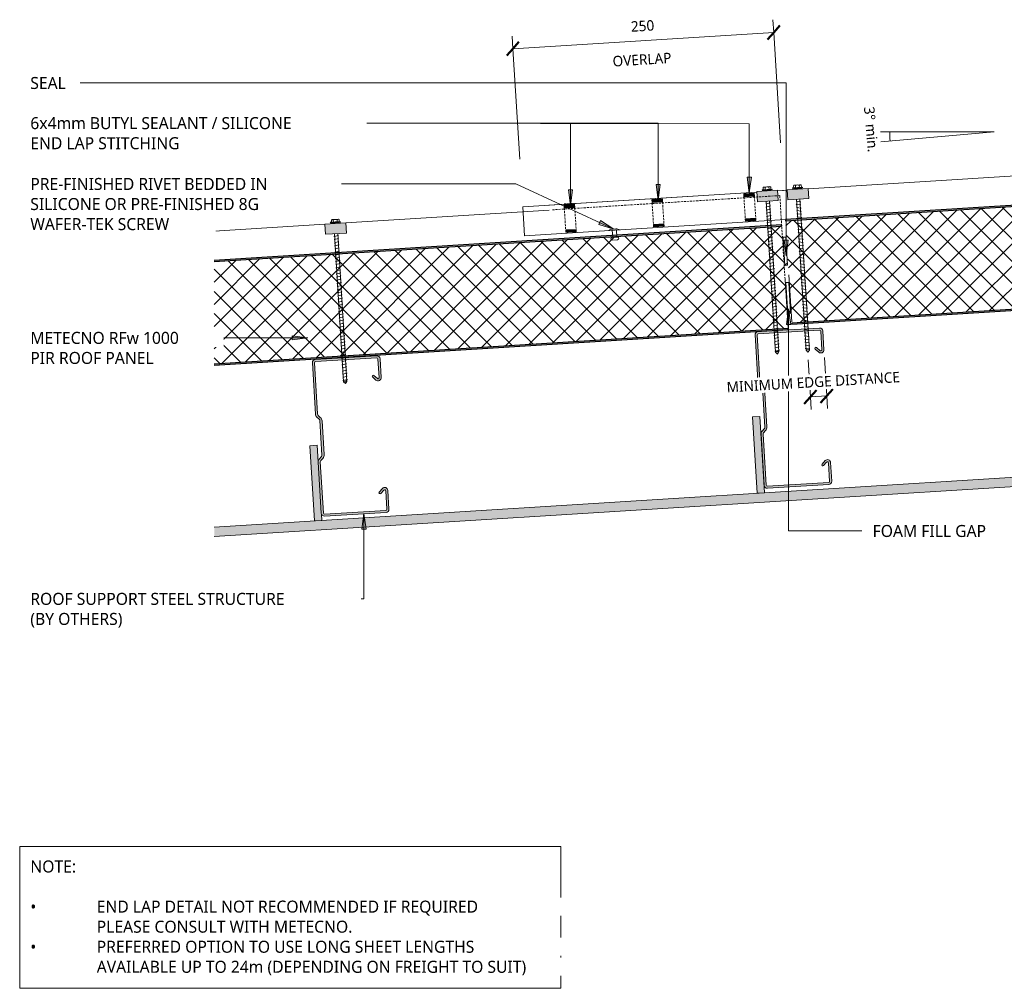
# Model space of a CAD drawing. Header units: millimetres. Extents: x -429 to 1000, y -318 to 608.
# Tile 1 of 2: x -429 to 513, y -318 to 608. Entities that reach past the tile are written whole.
import ezdxf

# ---------------------------------------------------------------- set-up
doc = ezdxf.new("R2010")
doc.units = ezdxf.units.MM
doc.linetypes.add('Dash Short', pattern=[3, 2, -1])
for name, color, linetype, lineweight in [('A-ANNO-DIMS', 211, 'Continuous', 9), ('A-ANNO-DIMS-5', 211, 'Continuous', 9), ('A-DETL', 90, 'Continuous', 13), ('A-DETL-GENF', 92, 'Continuous', 13), ('A-DETL-THIN', 151, 'Continuous', 13), ('G-ANNO-TEXT', 231, 'Continuous', 9)]:
    doc.layers.add(name, color=color, linetype=linetype, lineweight=lineweight)
doc.styles.add('Yu Gothic', font='Yu Gothic.ttf', dxfattribs={"height": 11.5})
doc.styles.add('Yu Gothic_1', font='Yu Gothic.ttf', dxfattribs={"height": 10})
doc.dimstyles.new('Diagonal', dxfattribs={"dimscale": 304.8, "dimtxt": 11.609035, "dimasz": 0.04101, "dimexe": 0.03937, "dimexo": 0.024606, "dimgap": 0.024606, "dimtad": 1, "dimdec": 0, "dimzin": 0, "dimdsep": 46, "dimtxsty": 'Yu Gothic_1', "dimblk1": 'OBLIQUE', "dimblk2": 'OBLIQUE', "dimsah": 1, "dimcen": 0.09, "dimazin": 0, "dimtfac": 1, "dimtdec": 4, "dimtix": 1, "dimtmove": 0, "dimatfit": 3, "dimfxl": 1, "dimtvp": 1, "dimtfill": 1, "dimtolj": 1, "dimtzin": 0, "dimarcsym": 2})
pattern_1 = [(45, (0, 0), (-35.3553, 35.3553), []), (135, (0, 0), (-35.3553, -35.3553), [])]

# ---------------------------------------------------------------- blocks, each defined once
blk = doc.blocks.new('Metalcraft Metecnopanel Section - Standard-4829422-08 END LAP DETAILS')
at = {"layer": 'A-DETL-GENF'}
h = blk.add_hatch(dxfattribs=at)
h.set_pattern_fill('FP_1', color=256, style=0, pattern_type=2)
h.set_pattern_definition([(41.426, (477.598, -292.58), (-9.9248, 11.24716), []), (131.426, (477.598, -292.58), (-11.24716, -9.9248), [])])
h.paths.add_polyline_path([(252.33, 1), (802.2, 1), (802.2, 99), (258.45, 99), (254.47, 35.21)])
at = {"layer": 'A-DETL-GENF', "lineweight": 25}
for points in [[(258.45, 99), (802.2, 99), (802.2, 100), (258.51, 100), (258.49, 99.7)], [(252.27, 0), (802.2, 0), (802.2, 1), (252.33, 1)]]:
    blk.add_hatch(color=256, dxfattribs=at).paths.add_polyline_path(points)
at = {"layer": 'A-DETL-GENF'}
for p, q in [((366.44, 128), (260.26, 128)), ((581.2, 128), (386.44, 128))]:
    blk.add_line(p, q, dxfattribs=at)
at = {"layer": 'A-DETL-GENF', "lineweight": 25}
for p, q in [((258.45, 99), (802.2, 99)), ((802.2, 100), (258.51, 100)), ((802.2, 99), (802.2, 100)), ((252.27, 0), (802.2, 0)), ((802.2, 1), (252.33, 1)), ((802.2, 0), (802.2, 1))]:
    blk.add_line(p, q, dxfattribs=at)
blk = doc.blocks.new('Metalcraft Metecnopanel Section - Standard-4829423-08 END LAP DETAILS')
at = {"layer": 'A-DETL-GENF'}
h = blk.add_hatch(dxfattribs=at)
h.set_pattern_fill('FP_2', color=256, style=0, pattern_type=2)
h.set_pattern_definition([(221.426, (1132.11, 297.438), (9.92478, -11.24716), []), (311.426, (1132.11, 297.438), (11.24716, 9.92478), [])])
h.paths.add_polyline_path([(803.51, -1), (561.38, -1), (574.8, -8.79), (569.16, -99), (803.51, -99), (803.51, -18.2)])
h.paths.add_polyline_path([(503.49, -1), (266.26, -1), (260.14, -99), (509.05, -99), (514.76, -7.54)])
h = blk.add_hatch(color=256, dxfattribs=at)
h.paths.add_polyline_path([(803.51, 0), (561.16, 0), (560.29, -0.37), (561.38, -1), (803.51, -1)])
h.paths.add_polyline_path([(501.77, 0), (266.32, 0), (266.26, -1), (503.49, -1)])
h = blk.add_hatch(color=256, dxfattribs=at)
h.paths.add_polyline_path([(803.51, -99), (569.16, -99), (569.1, -100), (803.51, -100)])
h.paths.add_polyline_path([(509.05, -99), (260.14, -99), (260.08, -100), (508.98, -100), (509.02, -99.38)])
at = {"layer": 'A-DETL-GENF', "lineweight": 25}
for p, q in [((501.77, 0), (266.32, 0)), ((803.51, 0), (561.16, 0)), ((803.51, -1), (803.51, 0)), ((266.26, -1), (503.49, -1)), ((561.38, -1), (803.51, -1)), ((260.08, -100), (508.98, -100)), ((509.05, -99), (260.14, -99)), ((569.1, -100), (803.51, -100)), ((803.51, -99), (569.16, -99)), ((803.51, -100), (803.51, -99))]:
    blk.add_line(p, q, dxfattribs=at)
at = {"layer": 'A-DETL-GENF'}
for p, q in [((1053.51, -100), (803.51, -100)), ((1053.51, -128), (1053.51, -100)), ((258.33, -128), (368.01, -128)), ((375.35, -128), (507.24, -128)), ((567.35, -128), (780.06, -128)), ((800.06, -128), (809.19, -128)), ((803.51, -128), (809.19, -128)), ((829.19, -128), (1028.51, -128)), ((829.19, -128), (1053.51, -128))]:
    blk.add_line(p, q, dxfattribs=at)
blk = doc.blocks.new('Pop Rivets2 - Rivet-4484668-08 END LAP DETAILS')
at = {"layer": 'A-DETL-GENF'}
for p, q in [((5.24, 0), (-5.24, 0)), ((-2, -6.84), (-2, 0)), ((-1.5, 1.16), (1.5, 1.16)), ((2, -6.84), (2, 0)), ((2.53, -6.84), (-2.53, -6.84)), ((-2.53, -9.34), (2.53, -9.34))]:
    blk.add_line(p, q, dxfattribs=at)
for centre, radius, start, end in [((-1.5, -5.47), 6.62, 90, 124.36366), ((1.5, -5.47), 6.62, 55.63634, 90), ((-2.53, -8.09), 1.25, 90, 270), ((2.53, -8.09), 1.25, 270, 90)]:
    blk.add_arc(centre, radius, start, end, dxfattribs=at)
blk = doc.blocks.new('Metalcraft MSS Purlin-150x65 - Metalcraft MSS Purlin-150x65-2638609-08 END LAP DETAILS')
at = {"layer": 'A-DETL-GENF'}
blk.add_hatch(color=256, dxfattribs=at).paths.add_polyline_path([(3, 0), (61.85, 0), (62.62, 0.1), (63.35, 0.4), (63.97, 0.88), (64.45, 1.5), (64.75, 2.22), (64.85, 3), (64.85, 20.94), (64.75, 21.71), (64.45, 22.43), (63.98, 23.05), (63.37, 23.52), (62.66, 23.82), (61.89, 23.93), (61.12, 23.84), (60.4, 23.56), (59.78, 23.1), (56.4, 19.67), (56.3, 19.43), (56.27, 19.17), (56.3, 18.91), (56.4, 18.67), (56.56, 18.46), (56.77, 18.31), (57.01, 18.21), (57.27, 18.17), (57.53, 18.21), (57.77, 18.31), (57.97, 18.46), (61.26, 21.7), (61.52, 21.81), (61.79, 21.84), (62.06, 21.81), (62.32, 21.7), (62.54, 21.53), (62.71, 21.31), (62.81, 21.06), (62.85, 20.79), (62.81, 2.74), (62.71, 2.5), (62.56, 2.29), (62.35, 2.13), (62.11, 2.03), (61.85, 2), (2.74, 2.03), (2.5, 2.13), (2.29, 2.29), (2.13, 2.5), (2.03, 2.74), (2, 2.99), (2.06, 52.43), (2.22, 52.83), (2.49, 53.18), (4.53, 55.22), (5.32, 56.25), (5.82, 57.46), (5.99, 58.75), (5.99, 90.92), (5.82, 92.21), (5.32, 93.42), (4.53, 94.45), (2.69, 96.3), (2.31, 96.78), (2.08, 97.34), (2, 97.95), (2.04, 147.19), (2.15, 147.45), (2.32, 147.68), (2.55, 147.85), (2.81, 147.96), (3.09, 148), (62.11, 147.97), (62.35, 147.87), (62.56, 147.71), (62.71, 147.5), (62.81, 147.26), (62.85, 147.01), (62.82, 128.73), (62.72, 128.5), (62.57, 128.3), (62.37, 128.15), (62.14, 128.05), (61.89, 128.02), (61.64, 128.05), (61.41, 128.15), (61.21, 128.3), (57.77, 131.69), (57.53, 131.79), (57.27, 131.83), (57.01, 131.79), (56.77, 131.69), (56.56, 131.54), (56.4, 131.33), (56.3, 131.09), (56.27, 130.83), (56.3, 130.57), (56.4, 130.33), (56.56, 130.12), (59.78, 126.9), (60.4, 126.44), (61.12, 126.16), (61.89, 126.07), (62.66, 126.18), (63.37, 126.48), (63.98, 126.95), (64.45, 127.57), (64.75, 128.29), (64.85, 129.06), (64.85, 147), (64.75, 147.78), (64.45, 148.5), (63.97, 149.12), (63.35, 149.6), (62.62, 149.9), (61.85, 150), (3, 150), (2.22, 149.9), (1.5, 149.6), (0.88, 149.12), (0.4, 148.5), (0.1, 147.78), (0, 147), (0, 97.81), (0.14, 96.77), (0.53, 95.81), (1.17, 94.98), (3.41, 92.75), (3.72, 92.33), (3.92, 91.85), (3.99, 91.34), (3.99, 58.34), (3.92, 57.82), (3.72, 57.34), (3.41, 56.93), (1.17, 54.69), (0.53, 53.86), (0.14, 52.9), (0, 51.87), (0, 3), (0.1, 2.22), (0.4, 1.5), (0.88, 0.88), (1.5, 0.4), (2.22, 0.1)])
for p, q in [((0, 147), (0, 97.81)), ((2, 97.95), (2, 146.91)), ((61.85, 150), (3, 150)), ((3.09, 148), (61.85, 148)), ((62.85, 147.01), (62.85, 128.98)), ((64.85, 129.06), (64.85, 147)), ((56.56, 130.12), (59.78, 126.9)), ((61.21, 128.3), (57.97, 131.54)), ((1.17, 94.98), (3.41, 92.75)), ((4.53, 94.45), (2.69, 96.3)), ((3.99, 91.34), (3.99, 58.34)), ((5.99, 58.75), (5.99, 90.92)), ((3.41, 56.93), (1.17, 54.69)), ((0, 51.87), (0, 3)), ((2, 2.99), (2, 52)), ((2.49, 53.18), (4.53, 55.22)), ((59.78, 23.1), (56.56, 19.88)), ((57.97, 18.46), (61.04, 21.53)), ((62.85, 20.79), (62.85, 2.99)), ((64.85, 3), (64.85, 20.94)), ((61.85, 2), (2.99, 2)), ((3, 0), (61.85, 0))]:
    blk.add_line(p, q, dxfattribs=at)
for centre, radius, start, end in [((3, 147), 3, 90, 180), ((3.09, 146.91), 1.09, 90, 180), ((61.85, 147), 3, 360, 90), ((61.85, 147.01), 0.993, 0, 90), ((57.27, 130.83), 1, 45, 225), ((61.85, 129.06), 2.99, 226.03381, 0), ((61.89, 128.98), 0.959, 225, 0), ((3.99, 97.81), 3.99, 180, 225), ((4.34, 97.95), 2.34, 180, 225), ((1, 90.92), 4.99, 360, 45), ((2, 91.34), 1.99, 0, 45), ((2, 58.34), 1.99, 315, 360), ((1, 58.75), 4.99, 315, 360), ((3.99, 51.87), 3.99, 135, 180), ((3.67, 52), 1.67, 135, 180), ((57.27, 19.17), 1, 135, 315), ((61.85, 20.94), 2.99, 360, 133.96619), ((61.79, 20.79), 1.06, 0, 135), ((3, 3), 3, 180, 270), ((2.99, 2.99), 0.993, 180, 270), ((61.85, 3), 3, 270, 360), ((61.85, 2.99), 0.993, 270, 0)]:
    blk.add_arc(centre, radius, start, end, dxfattribs=at)
blk = doc.blocks.new('Profiled Washer 01 - Profiled Washer 01-4202928-08 END LAP DETAILS')
at = {"layer": 'A-DETL-GENF'}
for points in [[(-10, -6.11), (10, -6.11), (10, 3.59), (-10, 3.59)], [(-3.67, 3.59), (3.67, 3.59), (3.67, 4.59), (-3.67, 4.59), (-3.67, 4.45)]]:
    blk.add_hatch(color=256, dxfattribs=at).paths.add_polyline_path(points)
for p, q in [((10, 3.59), (-10, 3.59)), ((-10, 3.59), (-10, -6.11)), ((4.79, 5.09), (-4.79, 5.09)), ((-4.79, 5.09), (-4.79, 4.59)), ((-3.67, 4.59), (-4.79, 4.59)), ((-3.67, 5.09), (-3.67, 7.07)), ((3.67, 4.59), (-3.67, 4.59)), ((-3.67, 4.59), (-3.67, 3.59)), ((-2.76, 7.57), (2.76, 7.57)), ((-1.85, 5.09), (-1.85, 7.07)), ((1.85, 5.09), (1.85, 7.07)), ((3.67, 5.09), (3.67, 7.07)), ((4.79, 4.59), (3.67, 4.59)), ((3.67, 3.59), (3.67, 4.59)), ((4.79, 4.59), (4.79, 5.09)), ((10, -6.11), (10, 3.59)), ((-10, -6.11), (10, -6.11)), ((2.17, -7.91), (-2.17, -8.67)), ((-2.17, -8.67), (-1.6, -9)), ((-1.6, -6.11), (-1.6, -147.81)), ((1.6, -147.81), (1.6, -6.11)), ((1.6, -7.58), (2.17, -7.91)), ((2.17, -10.91), (-2.17, -11.67)), ((-2.17, -11.67), (-1.6, -12)), ((2.17, -13.91), (-2.17, -14.67)), ((-2.17, -14.67), (-1.6, -15)), ((2.17, -16.91), (-2.17, -17.67)), ((-2.17, -17.67), (-1.6, -18)), ((1.6, -10.58), (2.17, -10.91)), ((1.6, -13.58), (2.17, -13.91)), ((1.6, -16.58), (2.17, -16.91)), ((2.17, -19.91), (-2.17, -20.67)), ((-2.17, -20.67), (-1.6, -21)), ((2.17, -22.91), (-2.17, -23.67)), ((-2.17, -23.67), (-1.6, -24)), ((2.17, -25.91), (-2.17, -26.67)), ((-2.17, -26.67), (-1.6, -27)), ((1.6, -19.58), (2.17, -19.91)), ((1.6, -22.58), (2.17, -22.91)), ((1.6, -25.58), (2.17, -25.91)), ((2.17, -28.91), (-2.17, -29.67)), ((-2.17, -29.67), (-1.6, -30)), ((2.17, -31.91), (-2.17, -32.67)), ((-2.17, -32.67), (-1.6, -33)), ((2.17, -34.91), (-2.17, -35.67)), ((-2.17, -35.67), (-1.6, -36)), ((1.6, -28.58), (2.17, -28.91)), ((1.6, -31.58), (2.17, -31.91)), ((1.6, -34.58), (2.17, -34.91)), ((1.6, -37.58), (2.17, -37.91)), ((2.17, -37.91), (-2.17, -38.67)), ((-2.17, -38.67), (-1.6, -39)), ((2.17, -40.91), (-2.17, -41.67)), ((-2.17, -41.67), (-1.6, -42)), ((2.17, -43.91), (-2.17, -44.67)), ((-2.17, -44.67), (-1.6, -45)), ((2.17, -46.91), (-2.17, -47.67)), ((1.6, -40.58), (2.17, -40.91)), ((1.6, -43.58), (2.17, -43.91)), ((1.6, -46.58), (2.17, -46.91)), ((-2.17, -47.67), (-1.6, -48)), ((2.17, -49.91), (-2.17, -50.67)), ((-2.17, -50.67), (-1.6, -51)), ((2.17, -52.91), (-2.17, -53.67)), ((-2.17, -53.67), (-1.6, -54)), ((2.17, -55.91), (-2.17, -56.67)), ((1.6, -49.58), (2.17, -49.91)), ((1.6, -52.58), (2.17, -52.91)), ((1.6, -55.58), (2.17, -55.91)), ((-2.17, -56.67), (-1.6, -57)), ((2.17, -58.91), (-2.17, -59.67)), ((-2.17, -59.67), (-1.6, -60)), ((2.17, -61.91), (-2.17, -62.67)), ((-2.17, -62.67), (-1.6, -63)), ((2.17, -64.91), (-2.17, -65.67)), ((-2.17, -65.67), (-1.6, -66)), ((1.6, -58.58), (2.17, -58.91)), ((1.6, -61.58), (2.17, -61.91)), ((1.6, -64.58), (2.17, -64.91)), ((2.17, -67.91), (-2.17, -68.67)), ((-2.17, -68.67), (-1.6, -69)), ((2.17, -70.91), (-2.17, -71.67)), ((-2.17, -71.67), (-1.6, -72)), ((2.17, -73.91), (-2.17, -74.67)), ((-2.17, -74.67), (-1.6, -75)), ((1.6, -67.58), (2.17, -67.91)), ((1.6, -70.58), (2.17, -70.91)), ((1.6, -73.58), (2.17, -73.91)), ((2.17, -76.91), (-2.17, -77.67)), ((-2.17, -77.67), (-1.6, -78)), ((2.17, -79.91), (-2.17, -80.67)), ((-2.17, -80.67), (-1.6, -81)), ((2.17, -82.91), (-2.17, -83.67)), ((-2.17, -83.67), (-1.6, -84)), ((1.6, -76.58), (2.17, -76.91)), ((1.6, -79.58), (2.17, -79.91)), ((1.6, -82.58), (2.17, -82.91)), ((2.17, -85.91), (-2.17, -86.67)), ((-2.17, -86.67), (-1.6, -87)), ((2.17, -88.91), (-2.17, -89.67)), ((-2.17, -89.67), (-1.6, -90)), ((2.17, -91.91), (-2.17, -92.67)), ((-2.17, -92.67), (-1.6, -93)), ((1.6, -85.58), (2.17, -85.91)), ((1.6, -88.58), (2.17, -88.91)), ((1.6, -91.58), (2.17, -91.91)), ((2.17, -94.91), (-2.17, -95.67)), ((-2.17, -95.67), (-1.6, -96)), ((2.17, -97.91), (-2.17, -98.67)), ((-2.17, -98.67), (-1.6, -99)), ((2.17, -100.91), (-2.17, -101.67)), ((-2.17, -101.67), (-1.6, -102)), ((1.6, -94.58), (2.17, -94.91)), ((1.6, -97.58), (2.17, -97.91)), ((1.6, -100.58), (2.17, -100.91)), ((2.17, -103.91), (-2.17, -104.67)), ((-2.17, -104.67), (-1.6, -105)), ((2.17, -106.91), (-2.17, -107.67)), ((-2.17, -107.67), (-1.6, -108)), ((2.17, -109.91), (-2.17, -110.67)), ((-2.17, -110.67), (-1.6, -111)), ((2.17, -112.91), (-2.17, -113.67)), ((1.6, -103.58), (2.17, -103.91)), ((1.6, -106.58), (2.17, -106.91)), ((1.6, -109.58), (2.17, -109.91)), ((1.6, -112.58), (2.17, -112.91)), ((-2.17, -113.67), (-1.6, -114)), ((2.17, -115.91), (-2.17, -116.67)), ((-2.17, -116.67), (-1.6, -117)), ((2.17, -118.91), (-2.17, -119.67)), ((-2.17, -119.67), (-1.6, -120)), ((2.17, -121.91), (-2.17, -122.67)), ((1.6, -115.58), (2.17, -115.91)), ((1.6, -118.58), (2.17, -118.91)), ((1.6, -121.58), (2.17, -121.91)), ((-2.17, -122.67), (-1.6, -123)), ((2.17, -124.91), (-2.17, -125.67)), ((-2.17, -125.67), (-1.6, -126)), ((2.17, -127.91), (-2.17, -128.67)), ((-2.17, -128.67), (-1.6, -129)), ((2.17, -130.91), (-2.17, -131.67)), ((-2.17, -131.67), (-1.6, -132)), ((1.6, -124.58), (2.17, -124.91)), ((1.6, -127.58), (2.17, -127.91)), ((1.6, -130.58), (2.17, -130.91)), ((2.17, -133.91), (-2.17, -134.67)), ((-2.17, -134.67), (-1.6, -135)), ((2.17, -136.91), (-2.17, -137.67)), ((-2.17, -137.67), (-1.6, -138)), ((2.17, -139.91), (-2.17, -140.67)), ((-2.17, -140.67), (-1.6, -141)), ((1.6, -133.58), (2.17, -133.91)), ((1.6, -136.58), (2.17, -136.91)), ((1.6, -139.58), (2.17, -139.91)), ((2.17, -142.91), (-2.17, -143.67)), ((-2.17, -143.67), (-1.6, -144)), ((2.17, -145.91), (-2.17, -146.67)), ((-2.17, -146.67), (-1.6, -147)), ((-1.6, -147.81), (0, -149.72)), ((0, -149.72), (1.6, -145.76)), ((1.6, -147.81), (0, -149.72)), ((1.6, -142.58), (2.17, -142.91)), ((1.6, -145.58), (2.17, -145.91))]:
    blk.add_line(p, q, dxfattribs=at)
for centre, radius, start, end in [((-2.76, 6.49), 1.08, 32.38007, 147.61993), ((0, 3.9), 3.67, 59.72736, 120.27264), ((2.76, 6.49), 1.08, 32.38007, 147.61993), ((0.08, -150.44), 3.11, 74.30592, 122.49751)]:
    blk.add_arc(centre, radius, start, end, dxfattribs=at)
blk = doc.blocks.new('Profiled Washer 01 - Profiled Washer 01-4199465-08 END LAP DETAILS')
at = {"layer": 'A-DETL-GENF'}
for points in [[(-10, -6.11), (10, -6.11), (10, 3.59), (-10, 3.59)], [(-3.67, 3.59), (3.67, 3.59), (3.67, 4.59), (-3.67, 4.59), (-3.67, 4.45)]]:
    blk.add_hatch(color=256, dxfattribs=at).paths.add_polyline_path(points)
for p, q in [((10, 3.59), (-10, 3.59)), ((-10, 3.59), (-10, -6.11)), ((4.79, 5.09), (-4.79, 5.09)), ((-4.79, 5.09), (-4.79, 4.59)), ((-3.67, 4.59), (-4.79, 4.59)), ((-3.67, 5.09), (-3.67, 7.07)), ((3.67, 4.59), (-3.67, 4.59)), ((-3.67, 4.59), (-3.67, 3.59)), ((-2.76, 7.57), (2.76, 7.57)), ((-1.85, 5.09), (-1.85, 7.07)), ((1.85, 5.09), (1.85, 7.07)), ((3.67, 5.09), (3.67, 7.07)), ((4.79, 4.59), (3.67, 4.59)), ((3.67, 3.59), (3.67, 4.59)), ((4.79, 4.59), (4.79, 5.09)), ((10, -6.11), (10, 3.59)), ((-10, -6.11), (10, -6.11)), ((2.17, -7.91), (-2.17, -8.67)), ((-2.17, -8.67), (-1.6, -9)), ((-1.6, -6.11), (-1.6, -150.68)), ((1.6, -150.68), (1.6, -6.11)), ((1.6, -7.58), (2.17, -7.91)), ((2.17, -10.91), (-2.17, -11.67)), ((-2.17, -11.67), (-1.6, -12)), ((2.17, -13.91), (-2.17, -14.67)), ((-2.17, -14.67), (-1.6, -15)), ((2.17, -16.91), (-2.17, -17.67)), ((-2.17, -17.67), (-1.6, -18)), ((1.6, -10.58), (2.17, -10.91)), ((1.6, -13.58), (2.17, -13.91)), ((1.6, -16.58), (2.17, -16.91)), ((2.17, -19.91), (-2.17, -20.67)), ((-2.17, -20.67), (-1.6, -21)), ((2.17, -22.91), (-2.17, -23.67)), ((-2.17, -23.67), (-1.6, -24)), ((2.17, -25.91), (-2.17, -26.67)), ((-2.17, -26.67), (-1.6, -27)), ((1.6, -19.58), (2.17, -19.91)), ((1.6, -22.58), (2.17, -22.91)), ((1.6, -25.58), (2.17, -25.91)), ((2.17, -28.91), (-2.17, -29.67)), ((-2.17, -29.67), (-1.6, -30)), ((2.17, -31.91), (-2.17, -32.67)), ((-2.17, -32.67), (-1.6, -33)), ((2.17, -34.91), (-2.17, -35.67)), ((-2.17, -35.67), (-1.6, -36)), ((1.6, -28.58), (2.17, -28.91)), ((1.6, -31.58), (2.17, -31.91)), ((1.6, -34.58), (2.17, -34.91)), ((1.6, -37.58), (2.17, -37.91)), ((2.17, -37.91), (-2.17, -38.67)), ((-2.17, -38.67), (-1.6, -39)), ((2.17, -40.91), (-2.17, -41.67)), ((-2.17, -41.67), (-1.6, -42)), ((2.17, -43.91), (-2.17, -44.67)), ((-2.17, -44.67), (-1.6, -45)), ((2.17, -46.91), (-2.17, -47.67)), ((1.6, -40.58), (2.17, -40.91)), ((1.6, -43.58), (2.17, -43.91)), ((1.6, -46.58), (2.17, -46.91)), ((-2.17, -47.67), (-1.6, -48)), ((2.17, -49.91), (-2.17, -50.67)), ((-2.17, -50.67), (-1.6, -51)), ((2.17, -52.91), (-2.17, -53.67)), ((-2.17, -53.67), (-1.6, -54)), ((2.17, -55.91), (-2.17, -56.67)), ((1.6, -49.58), (2.17, -49.91)), ((1.6, -52.58), (2.17, -52.91)), ((1.6, -55.58), (2.17, -55.91)), ((-2.17, -56.67), (-1.6, -57)), ((2.17, -58.91), (-2.17, -59.67)), ((-2.17, -59.67), (-1.6, -60)), ((2.17, -61.91), (-2.17, -62.67)), ((-2.17, -62.67), (-1.6, -63)), ((2.17, -64.91), (-2.17, -65.67)), ((-2.17, -65.67), (-1.6, -66)), ((1.6, -58.58), (2.17, -58.91)), ((1.6, -61.58), (2.17, -61.91)), ((1.6, -64.58), (2.17, -64.91)), ((2.17, -67.91), (-2.17, -68.67)), ((-2.17, -68.67), (-1.6, -69)), ((2.17, -70.91), (-2.17, -71.67)), ((-2.17, -71.67), (-1.6, -72)), ((2.17, -73.91), (-2.17, -74.67)), ((-2.17, -74.67), (-1.6, -75)), ((1.6, -67.58), (2.17, -67.91)), ((1.6, -70.58), (2.17, -70.91)), ((1.6, -73.58), (2.17, -73.91)), ((2.17, -76.91), (-2.17, -77.67)), ((-2.17, -77.67), (-1.6, -78)), ((2.17, -79.91), (-2.17, -80.67)), ((-2.17, -80.67), (-1.6, -81)), ((2.17, -82.91), (-2.17, -83.67)), ((-2.17, -83.67), (-1.6, -84)), ((1.6, -76.58), (2.17, -76.91)), ((1.6, -79.58), (2.17, -79.91)), ((1.6, -82.58), (2.17, -82.91)), ((2.17, -85.91), (-2.17, -86.67)), ((-2.17, -86.67), (-1.6, -87)), ((2.17, -88.91), (-2.17, -89.67)), ((-2.17, -89.67), (-1.6, -90)), ((2.17, -91.91), (-2.17, -92.67)), ((-2.17, -92.67), (-1.6, -93)), ((1.6, -85.58), (2.17, -85.91)), ((1.6, -88.58), (2.17, -88.91)), ((1.6, -91.58), (2.17, -91.91)), ((2.17, -94.91), (-2.17, -95.67)), ((-2.17, -95.67), (-1.6, -96)), ((2.17, -97.91), (-2.17, -98.67)), ((-2.17, -98.67), (-1.6, -99)), ((2.17, -100.91), (-2.17, -101.67)), ((-2.17, -101.67), (-1.6, -102)), ((1.6, -94.58), (2.17, -94.91)), ((1.6, -97.58), (2.17, -97.91)), ((1.6, -100.58), (2.17, -100.91)), ((2.17, -103.91), (-2.17, -104.67)), ((-2.17, -104.67), (-1.6, -105)), ((2.17, -106.91), (-2.17, -107.67)), ((-2.17, -107.67), (-1.6, -108)), ((2.17, -109.91), (-2.17, -110.67)), ((-2.17, -110.67), (-1.6, -111)), ((2.17, -112.91), (-2.17, -113.67)), ((1.6, -103.58), (2.17, -103.91)), ((1.6, -106.58), (2.17, -106.91)), ((1.6, -109.58), (2.17, -109.91)), ((1.6, -112.58), (2.17, -112.91)), ((-2.17, -113.67), (-1.6, -114)), ((2.17, -115.91), (-2.17, -116.67)), ((-2.17, -116.67), (-1.6, -117)), ((2.17, -118.91), (-2.17, -119.67)), ((-2.17, -119.67), (-1.6, -120)), ((2.17, -121.91), (-2.17, -122.67)), ((1.6, -115.58), (2.17, -115.91)), ((1.6, -118.58), (2.17, -118.91)), ((1.6, -121.58), (2.17, -121.91)), ((-2.17, -122.67), (-1.6, -123)), ((2.17, -124.91), (-2.17, -125.67)), ((-2.17, -125.67), (-1.6, -126)), ((2.17, -127.91), (-2.17, -128.67)), ((-2.17, -128.67), (-1.6, -129)), ((2.17, -130.91), (-2.17, -131.67)), ((-2.17, -131.67), (-1.6, -132)), ((1.6, -124.58), (2.17, -124.91)), ((1.6, -127.58), (2.17, -127.91)), ((1.6, -130.58), (2.17, -130.91)), ((2.17, -133.91), (-2.17, -134.67)), ((-2.17, -134.67), (-1.6, -135)), ((2.17, -136.91), (-2.17, -137.67)), ((-2.17, -137.67), (-1.6, -138)), ((2.17, -139.91), (-2.17, -140.67)), ((-2.17, -140.67), (-1.6, -141)), ((1.6, -133.58), (2.17, -133.91)), ((1.6, -136.58), (2.17, -136.91)), ((1.6, -139.58), (2.17, -139.91)), ((2.17, -142.91), (-2.17, -143.67)), ((-2.17, -143.67), (-1.6, -144)), ((2.17, -145.91), (-2.17, -146.67)), ((-2.17, -146.67), (-1.6, -147)), ((2.17, -148.91), (-2.17, -149.67)), ((-2.17, -149.67), (-1.6, -150)), ((0, -152.58), (1.6, -148.63)), ((1.6, -142.58), (2.17, -142.91)), ((1.6, -145.58), (2.17, -145.91)), ((1.6, -148.58), (2.17, -148.91)), ((-1.6, -150.68), (0, -152.58)), ((1.6, -150.68), (0, -152.58))]:
    blk.add_line(p, q, dxfattribs=at)
for centre, radius, start, end in [((-2.76, 6.49), 1.08, 32.38007, 147.61993), ((0, 3.9), 3.67, 59.72736, 120.27264), ((2.76, 6.49), 1.08, 32.38007, 147.61993), ((0.08, -153.3), 3.11, 74.30592, 122.49751)]:
    blk.add_arc(centre, radius, start, end, dxfattribs=at)
blk = doc.blocks.new('Profiled Washer 01 - Profiled Washer 01-4484033-08 END LAP DETAILS')
at = {"layer": 'A-DETL-GENF'}
for points in [[(10, 6.11), (-10, 6.11), (-10, -3.59), (10, -3.59)], [(3.67, -3.59), (-3.67, -3.59), (-3.67, -4.59), (3.67, -4.59), (3.67, -4.45)]]:
    blk.add_hatch(color=256, dxfattribs=at).paths.add_polyline_path(points)
for p, q in [((-1.6, 150.68), (0, 152.58)), ((-1.6, 6.11), (-1.6, 150.68)), ((1.6, 150.68), (0, 152.58)), ((0, 152.58), (1.6, 148.63)), ((1.6, 150.68), (1.6, 6.11)), ((-2.17, 149.67), (-1.6, 150)), ((2.17, 148.91), (-2.17, 149.67)), ((-2.17, 146.67), (-1.6, 147)), ((2.17, 145.91), (-2.17, 146.67)), ((-2.17, 143.67), (-1.6, 144)), ((2.17, 142.91), (-2.17, 143.67)), ((1.6, 148.58), (2.17, 148.91)), ((1.6, 145.58), (2.17, 145.91)), ((1.6, 142.58), (2.17, 142.91)), ((-2.17, 140.67), (-1.6, 141)), ((2.17, 139.91), (-2.17, 140.67)), ((-2.17, 137.67), (-1.6, 138)), ((2.17, 136.91), (-2.17, 137.67)), ((-2.17, 134.67), (-1.6, 135)), ((2.17, 133.91), (-2.17, 134.67)), ((-2.17, 131.67), (-1.6, 132)), ((1.6, 139.58), (2.17, 139.91)), ((1.6, 136.58), (2.17, 136.91)), ((1.6, 133.58), (2.17, 133.91)), ((2.17, 130.91), (-2.17, 131.67)), ((-2.17, 128.67), (-1.6, 129)), ((2.17, 127.91), (-2.17, 128.67)), ((-2.17, 125.67), (-1.6, 126)), ((2.17, 124.91), (-2.17, 125.67)), ((-2.17, 122.67), (-1.6, 123)), ((2.17, 121.91), (-2.17, 122.67)), ((1.6, 130.58), (2.17, 130.91)), ((1.6, 127.58), (2.17, 127.91)), ((1.6, 124.58), (2.17, 124.91)), ((-2.17, 119.67), (-1.6, 120)), ((2.17, 118.91), (-2.17, 119.67)), ((-2.17, 116.67), (-1.6, 117)), ((2.17, 115.91), (-2.17, 116.67)), ((-2.17, 113.67), (-1.6, 114)), ((2.17, 112.91), (-2.17, 113.67)), ((1.6, 121.58), (2.17, 121.91)), ((1.6, 118.58), (2.17, 118.91)), ((1.6, 115.58), (2.17, 115.91)), ((-2.17, 110.67), (-1.6, 111)), ((2.17, 109.91), (-2.17, 110.67)), ((-2.17, 107.67), (-1.6, 108)), ((2.17, 106.91), (-2.17, 107.67)), ((-2.17, 104.67), (-1.6, 105)), ((2.17, 103.91), (-2.17, 104.67)), ((1.6, 112.58), (2.17, 112.91)), ((1.6, 109.58), (2.17, 109.91)), ((1.6, 106.58), (2.17, 106.91)), ((1.6, 103.58), (2.17, 103.91)), ((-2.17, 101.67), (-1.6, 102)), ((2.17, 100.91), (-2.17, 101.67)), ((-2.17, 98.67), (-1.6, 99)), ((2.17, 97.91), (-2.17, 98.67)), ((-2.17, 95.67), (-1.6, 96)), ((2.17, 94.91), (-2.17, 95.67)), ((1.6, 100.58), (2.17, 100.91)), ((1.6, 97.58), (2.17, 97.91)), ((1.6, 94.58), (2.17, 94.91)), ((-2.17, 92.67), (-1.6, 93)), ((2.17, 91.91), (-2.17, 92.67)), ((-2.17, 89.67), (-1.6, 90)), ((2.17, 88.91), (-2.17, 89.67)), ((-2.17, 86.67), (-1.6, 87)), ((2.17, 85.91), (-2.17, 86.67)), ((1.6, 91.58), (2.17, 91.91)), ((1.6, 88.58), (2.17, 88.91)), ((1.6, 85.58), (2.17, 85.91)), ((-2.17, 83.67), (-1.6, 84)), ((2.17, 82.91), (-2.17, 83.67)), ((-2.17, 80.67), (-1.6, 81)), ((2.17, 79.91), (-2.17, 80.67)), ((-2.17, 77.67), (-1.6, 78)), ((2.17, 76.91), (-2.17, 77.67)), ((1.6, 82.58), (2.17, 82.91)), ((1.6, 79.58), (2.17, 79.91)), ((1.6, 76.58), (2.17, 76.91)), ((-2.17, 74.67), (-1.6, 75)), ((2.17, 73.91), (-2.17, 74.67)), ((-2.17, 71.67), (-1.6, 72)), ((2.17, 70.91), (-2.17, 71.67)), ((-2.17, 68.67), (-1.6, 69)), ((2.17, 67.91), (-2.17, 68.67)), ((-2.17, 65.67), (-1.6, 66)), ((1.6, 73.58), (2.17, 73.91)), ((1.6, 70.58), (2.17, 70.91)), ((1.6, 67.58), (2.17, 67.91)), ((2.17, 64.91), (-2.17, 65.67)), ((-2.17, 62.67), (-1.6, 63)), ((2.17, 61.91), (-2.17, 62.67)), ((-2.17, 59.67), (-1.6, 60)), ((2.17, 58.91), (-2.17, 59.67)), ((-2.17, 56.67), (-1.6, 57)), ((2.17, 55.91), (-2.17, 56.67)), ((1.6, 64.58), (2.17, 64.91)), ((1.6, 61.58), (2.17, 61.91)), ((1.6, 58.58), (2.17, 58.91)), ((-2.17, 53.67), (-1.6, 54)), ((2.17, 52.91), (-2.17, 53.67)), ((-2.17, 50.67), (-1.6, 51)), ((2.17, 49.91), (-2.17, 50.67)), ((-2.17, 47.67), (-1.6, 48)), ((2.17, 46.91), (-2.17, 47.67)), ((1.6, 55.58), (2.17, 55.91)), ((1.6, 52.58), (2.17, 52.91)), ((1.6, 49.58), (2.17, 49.91)), ((-2.17, 44.67), (-1.6, 45)), ((2.17, 43.91), (-2.17, 44.67)), ((-2.17, 41.67), (-1.6, 42)), ((2.17, 40.91), (-2.17, 41.67)), ((-2.17, 38.67), (-1.6, 39)), ((2.17, 37.91), (-2.17, 38.67)), ((1.6, 46.58), (2.17, 46.91)), ((1.6, 43.58), (2.17, 43.91)), ((1.6, 40.58), (2.17, 40.91)), ((1.6, 37.58), (2.17, 37.91)), ((-2.17, 35.67), (-1.6, 36)), ((2.17, 34.91), (-2.17, 35.67)), ((-2.17, 32.67), (-1.6, 33)), ((2.17, 31.91), (-2.17, 32.67)), ((-2.17, 29.67), (-1.6, 30)), ((2.17, 28.91), (-2.17, 29.67)), ((1.6, 34.58), (2.17, 34.91)), ((1.6, 31.58), (2.17, 31.91)), ((1.6, 28.58), (2.17, 28.91)), ((-2.17, 26.67), (-1.6, 27)), ((2.17, 25.91), (-2.17, 26.67)), ((-2.17, 23.67), (-1.6, 24)), ((2.17, 22.91), (-2.17, 23.67)), ((-2.17, 20.67), (-1.6, 21)), ((2.17, 19.91), (-2.17, 20.67)), ((1.6, 25.58), (2.17, 25.91)), ((1.6, 22.58), (2.17, 22.91)), ((1.6, 19.58), (2.17, 19.91)), ((-2.17, 17.67), (-1.6, 18)), ((2.17, 16.91), (-2.17, 17.67)), ((-2.17, 14.67), (-1.6, 15)), ((2.17, 13.91), (-2.17, 14.67)), ((-2.17, 11.67), (-1.6, 12)), ((2.17, 10.91), (-2.17, 11.67)), ((1.6, 16.58), (2.17, 16.91)), ((1.6, 13.58), (2.17, 13.91)), ((1.6, 10.58), (2.17, 10.91)), ((10, 6.11), (-10, 6.11)), ((-10, 6.11), (-10, -3.59)), ((-2.17, 8.67), (-1.6, 9)), ((2.17, 7.91), (-2.17, 8.67)), ((1.6, 7.58), (2.17, 7.91)), ((10, -3.59), (10, 6.11)), ((-10, -3.59), (10, -3.59)), ((-4.79, -5.09), (-4.79, -4.59)), ((-3.67, -4.59), (-4.79, -4.59)), ((4.79, -5.09), (-4.79, -5.09)), ((-3.67, -3.59), (-3.67, -4.59)), ((-3.67, -4.59), (3.67, -4.59)), ((-3.67, -5.09), (-3.67, -7.07)), ((-2.76, -7.57), (2.76, -7.57)), ((-1.85, -5.09), (-1.85, -7.07)), ((1.85, -5.09), (1.85, -7.07)), ((3.67, -4.59), (3.67, -3.59)), ((4.79, -4.59), (3.67, -4.59)), ((3.67, -5.09), (3.67, -7.07)), ((4.79, -4.59), (4.79, -5.09))]:
    blk.add_line(p, q, dxfattribs=at)
for centre, radius, start, end in [((0.08, 153.3), 3.11, 237.50249, 285.69408), ((-2.76, -6.49), 1.08, 212.38007, 327.61993), ((0, -3.9), 3.67, 239.72736, 300.27264), ((2.76, -6.49), 1.08, 212.38007, 327.61993)]:
    blk.add_arc(centre, radius, start, end, dxfattribs=at)
blk = doc.blocks.new('DIMBLOCK1-08 END LAP DETAILS')
at = {"layer": 'A-ANNO-DIMS-5'}
for p, q in [((292.01, 596.17), (291.26, 608.15)), ((42.5, 580.59), (292.01, 596.17)), ((292.01, 596.17), (298.59, 490.73)), ((42.5, 580.59), (41.75, 592.56)), ((42.5, 580.59), (49.08, 475.15))]:
    blk.add_line(p, q, dxfattribs=at)
at = {"layer": 'A-ANNO-DIMS-5', "lineweight": 50}
for p, q in [((292.01, 596.17), (297.86, 602.8)), ((292.01, 596.17), (286.16, 589.54)), ((42.5, 580.59), (48.34, 587.22)), ((42.5, 580.59), (36.65, 573.96))]:
    blk.add_line(p, q, dxfattribs=at)
at = {"layer": 'A-ANNO-DIMS-5', "color": 0, "char_height": 10, "attachment_point": 1, "rotation": 3.57378, "line_spacing_factor": 1.024327, "style": 'Yu Gothic_1', "bg_fill": 3, "box_fill_scale": 1.25, "bg_fill_color": 9, "bg_fill_true_color": 13158600, "bg_fill_transparency": 0}
for s, insert, width in [('250', (155.08, 606.69), 26.4276), ('OVERLAP', (137.57, 573.46), 73.3418)]:
    blk.add_mtext(s, dxfattribs=dict(at, insert=insert, width=width))
blk = doc.blocks.new('_Oblique')
at = {"color": 0, "linetype": 'ByBlock', "lineweight": -2}
blk.add_line((-0.5, -0.5), (0.5, 0.5), dxfattribs=at)
blk = doc.blocks.new('DIMBLOCK2-08 END LAP DETAILS')
at = {"layer": 'A-ANNO-DIMS-5'}
for p, q in [((327.12, 247.64), (325.02, 283.03)), ((342.63, 248.56), (340.45, 285.34)), ((342.63, 248.56), (327.12, 247.64)), ((327.12, 247.64), (327.83, 235.66)), ((342.63, 248.56), (343.34, 236.58))]:
    blk.add_line(p, q, dxfattribs=at)
at = {"layer": 'A-ANNO-DIMS-5', "lineweight": 50}
for p, q in [((327.12, 247.64), (332.99, 254.25)), ((342.63, 248.56), (348.5, 255.17)), ((327.12, 247.64), (321.25, 241.03)), ((342.63, 248.56), (336.76, 241.95))]:
    blk.add_line(p, q, dxfattribs=at)
at = {"layer": 'A-ANNO-DIMS-5', "color": 0, "insert": (246.66, 261.95), "char_height": 10, "width": 209.3724, "attachment_point": 1, "rotation": 3.3905, "line_spacing_factor": 1.024327, "style": 'Yu Gothic_1', "bg_fill": 3, "box_fill_scale": 1.25, "bg_fill_color": 9, "bg_fill_true_color": 13158600, "bg_fill_transparency": 0}
blk.add_mtext('MINIMUM EDGE DISTANCE', dxfattribs=at)

msp = doc.modelspace()

# ---------------------------------------------------------------- hatches: boundary and pattern name
at = {"layer": 'A-DETL-GENF'}
for color, points in [(9, [(175.69, 433.47), (185.67, 434.1), (185.49, 436.94), (175.51, 436.32)]), (9, [(263.5, 439), (273.48, 439.62), (273.3, 442.46), (263.32, 441.84)]), (9, [(91.71, 428.25), (101.69, 428.87), (101.5, 431.91), (91.52, 431.29)]), (9, [(264.95, 415.78), (274.87, 416.4), (274.73, 418.61), (264.81, 417.99)]), (9, [(93.16, 405.05), (103.08, 405.67), (102.94, 407.88), (93.02, 407.27)]), (9, [(177.14, 410.29), (187.06, 410.91), (186.92, 413.13), (177, 412.51)]), (10, [(276.24, 155.6), (283.22, 156.04), (278.66, 229.1), (271.67, 228.66), (275.81, 162.38)]), (10, [(-147.12, 129.2), (-140.14, 129.64), (-140.58, 135.78), (-140.73, 136.66), (-144.62, 201.39), (-151.6, 200.96), (-147.53, 135.78)])]:
    msp.add_hatch(color=color, dxfattribs=at).paths.add_polyline_path(points)
h = msp.add_hatch(dxfattribs=at)
h.set_pattern_fill('FP_3', color=9, style=0, pattern_type=2)
h.set_pattern_definition(pattern_1)
h.paths.add_polyline_path([(302.71, 373.37), (305.3, 373.53), (303.62, 400.44), (301.03, 400.28)])
h = msp.add_hatch(dxfattribs=at)
h.set_pattern_fill('FP_3', color=9, style=0, pattern_type=2)
h.set_pattern_definition(pattern_1)
h.paths.add_polyline_path([(305.57, 327.54), (308.16, 327.7), (306.32, 357.23), (303.72, 357.06), (305.07, 335.51)])
h = msp.add_hatch(color=10, dxfattribs=at)
h.paths.add_polyline_path([(-243.13, 114.24), (537.14, 162.98), (537.14, 171.99), (-243.13, 123.26), (-243.13, 118.59)])
h.paths.add_polyline_path([(597.14, 166.72), (845.56, 182.24), (845.56, 191.26), (597.14, 175.74)])
at = {"layer": 'G-ANNO-TEXT'}
for points in [[(268.6, 442.72), (270.58, 457.72), (266.63, 457.72)], [(97.56, 430.81), (99.54, 445.81), (95.59, 445.81)], [(181.5, 435.75), (183.48, 450.75), (179.53, 450.75)], [(139.15, 408.16), (126.35, 416.23), (124.7, 412.64)], [(303.81, 382.53), (305.78, 397.53), (301.83, 397.53)], [(306.27, 332.04), (304.29, 317.04), (308.24, 317.04)], [(-153.57, 304.11), (-168.57, 306.08), (-168.57, 302.13)], [(-99.91, 136.37), (-101.88, 121.37), (-97.93, 121.37)]]:
    msp.add_hatch(color=7, dxfattribs=at).paths.add_polyline_path(points)

# ---------------------------------------------------------------- linework, layer by layer
at = {"layer": 'A-DETL'}
for p, q in [((394.16, 501.2), (502.87, 501.2)), ((502.87, 501.2), (394.42, 491.71)), ((302.81, 360.01), (305.73, 313.25)), ((309.36, 319.34), (306.56, 364.26))]:
    msp.add_line(p, q, dxfattribs=at)
at = {"layer": 'A-DETL', "linetype": 'Dash Short'}
for p, q in [((297.81, 440.16), (80.49, 426.59)), ((175.69, 433.47), (177.14, 410.29)), ((187.12, 410.92), (185.67, 434.1)), ((263.5, 439), (264.95, 415.78)), ((274.93, 416.4), (273.48, 439.62)), ((297.81, 440.16), (302.81, 360.01)), ((91.47, 432.14), (101.45, 432.76)), ((91.71, 428.25), (93.16, 405.05)), ((103.14, 405.67), (101.69, 428.87)), ((93.16, 405.05), (103.14, 405.67))]:
    msp.add_line(p, q, dxfattribs=at)
at = {"layer": 'A-DETL'}
msp.add_arc((502.87, 501.2), 100, 180, 185, dxfattribs=at)
at = {"layer": 'A-DETL-THIN'}
for p, q in [((185.49, 436.94), (175.51, 436.32)), ((175.51, 436.32), (175.69, 433.47)), ((175.69, 433.47), (185.67, 434.1)), ((185.67, 434.1), (185.49, 436.94)), ((273.3, 442.46), (263.32, 441.84)), ((263.32, 441.84), (263.5, 439)), ((263.5, 439), (273.48, 439.62)), ((273.48, 439.62), (273.3, 442.46)), ((101.5, 431.91), (91.52, 431.29)), ((91.52, 431.29), (91.71, 428.25)), ((91.71, 428.25), (101.69, 428.87)), ((101.69, 428.87), (101.5, 431.91)), ((274.73, 418.61), (264.81, 417.99)), ((264.81, 417.99), (264.95, 415.78)), ((264.95, 415.78), (274.87, 416.4)), ((274.87, 416.4), (274.73, 418.61)), ((102.94, 407.88), (93.02, 407.27)), ((93.02, 407.27), (93.16, 405.05)), ((93.16, 405.05), (103.08, 405.67)), ((103.08, 405.67), (102.94, 407.88)), ((186.92, 413.13), (177, 412.51)), ((177, 412.51), (177.14, 410.29)), ((177.14, 410.29), (187.06, 410.91)), ((187.06, 410.91), (186.92, 413.13)), ((303.62, 400.44), (301.03, 400.28)), ((301.03, 400.28), (302.71, 373.37)), ((305.3, 373.53), (303.62, 400.44)), ((302.71, 373.37), (305.3, 373.53)), ((306.32, 357.23), (303.72, 357.06)), ((303.72, 357.06), (305.57, 327.54)), ((308.16, 327.7), (306.32, 357.23)), ((305.57, 327.54), (308.16, 327.7)), ((278.66, 229.1), (271.67, 228.66)), ((271.67, 228.66), (276.24, 155.6)), ((283.22, 156.04), (278.66, 229.1)), ((-144.62, 201.39), (-151.6, 200.96)), ((-151.6, 200.96), (-147.12, 129.2)), ((-143.61, 185.33), (-144.62, 201.39)), ((537.14, 171.99), (-243.13, 123.26)), ((-243.13, 114.24), (537.14, 162.98)), ((276.24, 155.6), (283.22, 156.04)), ((-140.14, 129.64), (-140.51, 135.64)), ((-147.12, 129.2), (-140.14, 129.64))]:
    msp.add_line(p, q, dxfattribs=at)
at = {"layer": 'G-ANNO-TEXT', "color": 7}
for p, q in [((-371.4, 547.82), (-371.76, 547.82)), ((303.81, 382.53), (303.81, 547.82)), ((-130.46, 509.43), (-145.87, 509.43)), ((97.56, 509.43), (-130.46, 509.43)), ((181.5, 509.43), (-130.46, 509.43)), ((268.6, 508.81), (-130.46, 509.43)), ((97.56, 430.81), (97.56, 509.43)), ((181.5, 435.75), (181.5, 509.43)), ((268.6, 442.72), (268.6, 508.81)), ((270.58, 457.72), (266.63, 457.72)), ((266.63, 457.72), (268.6, 442.72)), ((268.6, 442.72), (270.58, 457.72)), ((-148.29, 451.28), (-165.72, 451.28)), ((45.51, 451.28), (-148.29, 451.28)), ((139.15, 408.16), (45.51, 451.28)), ((99.54, 445.81), (95.59, 445.81)), ((95.59, 445.81), (97.56, 430.81)), ((97.56, 430.81), (99.54, 445.81)), ((183.48, 450.75), (179.53, 450.75)), ((179.53, 450.75), (181.5, 435.75)), ((181.5, 435.75), (183.48, 450.75)), ((126.35, 416.23), (124.7, 412.64)), ((139.15, 408.16), (126.35, 416.23)), ((124.7, 412.64), (139.15, 408.16)), ((305.78, 397.53), (301.83, 397.53)), ((301.83, 397.53), (303.81, 382.53)), ((303.81, 382.53), (305.78, 397.53)), ((306.27, 332.04), (304.29, 317.04)), ((308.24, 317.04), (306.27, 332.04)), ((306.27, 332.04), (306.27, 119.49)), ((304.29, 317.04), (308.24, 317.04)), ((-238.83, 304.11), (-258.65, 304.11)), ((-153.57, 304.11), (-238.83, 304.11)), ((-153.57, 304.11), (-168.57, 306.08)), ((-168.57, 306.08), (-168.57, 302.13)), ((-168.57, 302.13), (-153.57, 304.11)), ((-99.91, 136.37), (-101.88, 121.37)), ((-97.93, 121.37), (-99.91, 136.37)), ((-99.91, 136.37), (-99.91, 54.59)), ((-101.88, 121.37), (-97.93, 121.37)), ((306.27, 119.49), (376.4, 119.49)), ((-149.85, 54.59), (-150.17, 54.59)), ((-99.91, 54.59), (-149.85, 54.59))]:
    msp.add_line(p, q, dxfattribs=at)
at = {"layer": 'G-ANNO-TEXT', "color": 7, "flags": 128}
msp.add_lwpolyline([(-429.12, -182.33), (88.34, -182.33), (88.34, -317.75), (-429.12, -317.75)], close=True, dxfattribs=at)

# ---------------------------------------------------------------- block references
at = {"layer": 'A-DETL-GENF'}
for name, p, rotation in [('Metalcraft Metecnopanel Section - Standard-4829423-08 END LAP DETAILS', (1111.37, 367.43), 183.5737776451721), ('Profiled Washer 01 - Profiled Washer 01-4199465-08 END LAP DETAILS', (285.99, 440.99), 3.573777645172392), ('Profiled Washer 01 - Profiled Washer 01-4484033-08 END LAP DETAILS', (315.07, 442.8), 183.5737776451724), ('Profiled Washer 01 - Profiled Washer 01-4202928-08 END LAP DETAILS', (-126.95, 409.87), 3.573777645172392), ('Pop Rivets2 - Rivet-4484668-08 END LAP DETAILS', (139.56, 407.09), 3.573777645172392), ('Metalcraft MSS Purlin-150x65 - Metalcraft MSS Purlin-150x65-2638609-08 END LAP DETAILS', (282.91, 160.16), 3.390502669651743), ('Metalcraft MSS Purlin-150x65 - Metalcraft MSS Purlin-150x65-2638609-08 END LAP DETAILS', (-140.55, 133.56), 3.390502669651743)]:
    msp.add_blockref(name, p, dxfattribs=dict(at, rotation=rotation))
at = {"layer": 'A-DETL-GENF', "lineweight": 25, "rotation": 3.573777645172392}
msp.add_blockref('Metalcraft Metecnopanel Section - Standard-4829422-08 END LAP DETAILS', (-494.91, 262.24), dxfattribs=at)

# ---------------------------------------------------------------- texts
at = {"layer": 'G-ANNO-TEXT', "color": 7, "char_height": 11.5, "attachment_point": 1, "style": 'Yu Gothic', "bg_fill": 3, "box_fill_scale": 1.25, "bg_fill_color": 9, "bg_fill_true_color": 13158600, "bg_fill_transparency": 0}
for s, insert, width in [('SEAL', (-418.96, 553.57), 44.8945), ('6x4mm BUTYL SEALANT / SILICONE ', (-418.96, 515.18), 318.6708), ('PRE-FINISHED RIVET BEDDED IN ', (-418.96, 457.03), 294.6202), ('WAFER-TEK SCREW', (-418.96, 418.66), 174.367), ('METECNO RFw 1000 ', (-418.96, 309.86), 181.9831), ('PIR ROOF PANEL', (-418.96, 290.68), 148.3122), ('ROOF SUPPORT STEEL STRUCTURE', (-418.96, 60.34), 313.4598), ('(BY OTHERS)', (-418.96, 41.16), 115.443)]:
    msp.add_mtext(s, dxfattribs=dict(at, insert=insert, width=width))

# ---------------------------------------------------------------- next in the draw order: texts
at = {"layer": 'G-ANNO-TEXT', "color": 7, "insert": (388.23, 525.63), "char_height": 10, "width": 60.1266, "attachment_point": 1, "rotation": 275, "style": 'Yu Gothic_1', "bg_fill": 3, "box_fill_scale": 1.25, "bg_fill_color": 9, "bg_fill_true_color": 13158600, "bg_fill_transparency": 0}
msp.add_mtext('3° min.', dxfattribs=at)
at = {"layer": 'G-ANNO-TEXT', "color": 7, "char_height": 11.5, "attachment_point": 1, "style": 'Yu Gothic', "bg_fill": 3, "box_fill_scale": 1.25, "bg_fill_color": 9, "bg_fill_true_color": 13158600, "bg_fill_transparency": 0}
for s, insert, width in [('END LAP STITCHING', (-418.96, 496), 180.3797), ('SILICONE OR PRE-FINISHED 8G ', (-418.96, 437.85), 280.1898), ('FOAM FILL GAP', (386.56, 125.24), 137.0886), ('NOTE: ', (-418.96, -195.54), 59.7257), ('END LAP DETAIL NOT RECOMMENDED IF REQUIRED ', (-355.46, -233.91), 464.1771), ('•', (-418.96, -233.91), 76.962), ('PREFERRED OPTION TO USE LONG SHEET LENGTHS ', (-355.46, -272.27), 465.7804), ('•', (-418.96, -272.27), 76.962), ('AVAILABLE UP TO 24m (DEPENDING ON FREIGHT TO SUIT)', (-355.46, -291.45), 514.6834)]:
    msp.add_mtext(s, dxfattribs=dict(at, insert=insert, width=width))

# ---------------------------------------------------------------- next in the draw order: dimensions: what is measured, and where the dimension line sits
at = {"layer": 'A-ANNO-DIMS'}
for base, p1, p2, angle, text, override, picture, middle in [((292.01, 596.17), (49.55, 467.66), (299.06, 483.25), 3.57378, '<>\\XOVERLAP', {"dimpost": '<>', "dimfxl": 250}, 'DIMBLOCK1-08 END LAP DETAILS', (167.25, 588.38)), ((327.12, 247.64), (340.01, 292.83), (324.58, 290.52), 3.3905, 'MINIMUM EDGE DISTANCE', {"dimpost": '<>', "dimfxl": 15.605468}, 'DIMBLOCK2-08 END LAP DETAILS', (334.13, 260.62))]:
    dim = msp.add_linear_dim(base=base, p1=p1, p2=p2, angle=angle, text=text, dimstyle='Diagonal', override=override, dxfattribs=at)
    dim.commit()
    dim.dimension.update_dxf_attribs({"geometry": picture, "text_midpoint": middle})

# ---------------------------------------------------------------- next in the draw order: linework, layer by layer
at = {"layer": 'G-ANNO-TEXT', "color": 7}
msp.add_line((303.81, 547.82), (-371.4, 547.82), dxfattribs=at)

# ---------------------------------------------------------------- next in the draw order: texts
at = {"layer": 'G-ANNO-TEXT', "color": 7, "insert": (-355.46, -253.09), "char_height": 11.5, "width": 310.6539, "attachment_point": 1, "style": 'Yu Gothic', "bg_fill": 3, "box_fill_scale": 1.25, "bg_fill_color": 9, "bg_fill_true_color": 13158600, "bg_fill_transparency": 0}
msp.add_mtext('PLEASE CONSULT WITH METECNO.', dxfattribs=at)

doc.saveas('drawing.dxf')
